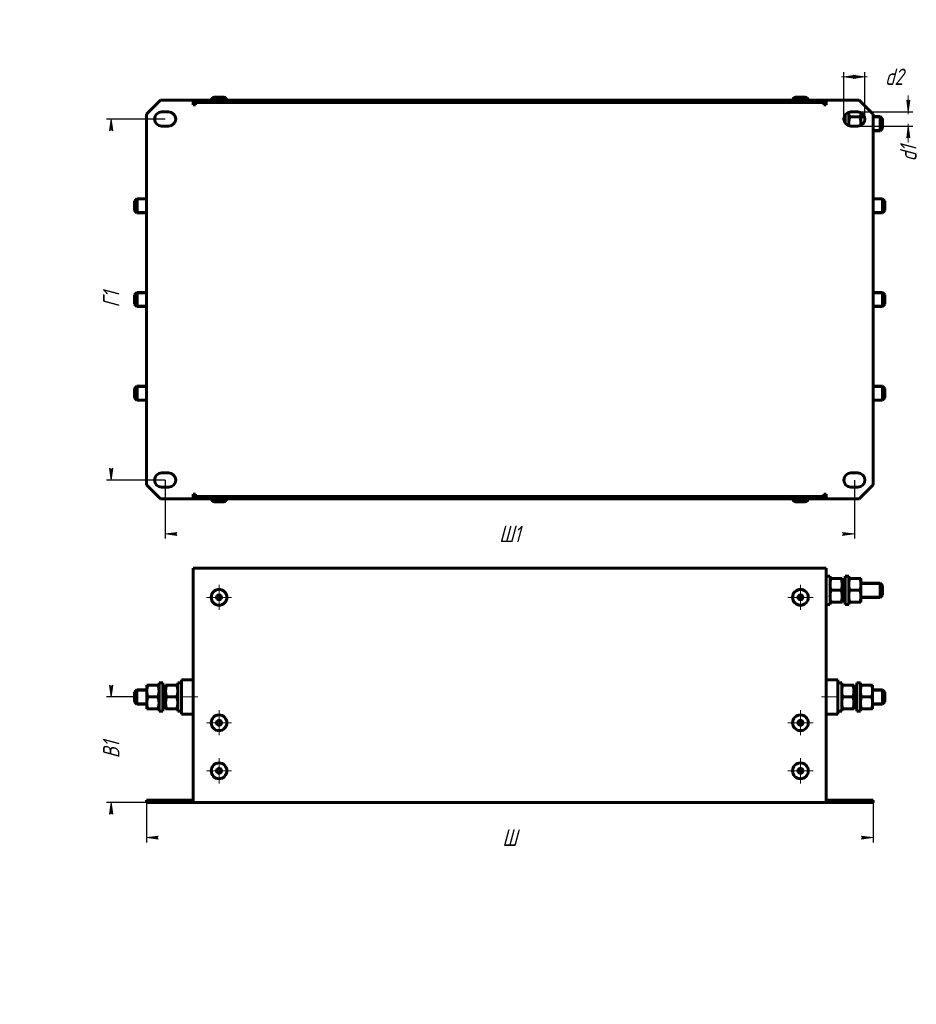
# Model space of a CAD drawing. Header units: millimetres. Extents: x 0 to 594, y 0 to 420.
# Tile 1 of 2: x 0 to 382, y 0 to 420. Entities that reach past the tile are written whole.
import ezdxf

# ---------------------------------------------------------------- set-up
doc = ezdxf.new("R2010")
doc.units = ezdxf.units.MM
for name, pattern in [('K5LT_AXLED', [12, 7.5, -1.5, 1.5, -1.5]), ('K5LT_BASIC', [0]), ('K5LT_THIN', [0])]:
    doc.linetypes.add(name, pattern=pattern)
doc.layers.add('Системный слой', color=7, linetype='Continuous')
doc.styles.add('KDIMTEXTSTYLE', font='GOST_AU.SHX', dxfattribs={"width": 0.96, "oblique": 15, "height": 5})
doc.dimstyles.new('KDIMSTYLE (1.00)', dxfattribs={"dimtxt": 5, "dimasz": 1, "dimexe": 2, "dimexo": 0, "dimgap": 1, "dimtad": 1, "dimtxsty": 'KDIMTEXTSTYLE', "dimsah": 1, "dimcen": 0, "dimdle": 1, "dimadec": 0, "dimazin": 0, "dimtfac": 0.667, "dimtmove": 0, "dimatfit": 3, "dimfxl": 1, "dimtvp": 1, "dimtolj": 1, "dimtzin": 0, "dimarcsym": 0})

# ---------------------------------------------------------------- blocks, each defined once
blk = doc.blocks.new('U0')
at = {"layer": 'Системный слой', "color": 150, "linetype": 'K5LT_BASIC', "lineweight": 60, "true_color": 0x0080ff}
for p, q in [((360.36, 378.64), (358.84, 378.64)), ((367.04, 378.64), (364.04, 378.64))]:
    blk.add_line(p, q, dxfattribs=at)
blk = doc.blocks.new('U1')
at = {"layer": 'Системный слой', "color": 150, "linetype": 'K5LT_BASIC', "lineweight": 60, "true_color": 0x0080ff}
for p, q in [((367.04, 375.64), (367.04, 378.64)), ((367.04, 372.64), (367.04, 375.64))]:
    blk.add_line(p, q, dxfattribs=at)
blk = doc.blocks.new('U2')
at = {"layer": 'Системный слой', "color": 150, "linetype": 'K5LT_BASIC', "lineweight": 60, "true_color": 0x0080ff}
for p, q in [((368.04, 375.64), (368.04, 377.64)), ((368.04, 373.64), (368.04, 375.64))]:
    blk.add_line(p, q, dxfattribs=at)
blk = doc.blocks.new('U3')
at = {"layer": 'Системный слой', "color": 7, "linetype": 'K5LT_THIN', "lineweight": 18}
for p, q in [((360.5, 378.1), (358.84, 378.1)), ((367.04, 378.1), (364.04, 378.1))]:
    blk.add_line(p, q, dxfattribs=at)
blk = doc.blocks.new('U4')
at = {"layer": 'Системный слой', "color": 150, "linetype": 'K5LT_BASIC', "lineweight": 60, "true_color": 0x0080ff}
for p, q in [((353.64, 375.64), (353.64, 375.34)), ((353.64, 375.34), (353.66, 375.05)), ((353.66, 375.05), (353.68, 374.76))]:
    blk.add_line(p, q, dxfattribs=at)
blk = doc.blocks.new('U5')
at = {"layer": 'Системный слой', "color": 150, "linetype": 'K5LT_BASIC', "lineweight": 60, "true_color": 0x0080ff}
for p, q in [((353.67, 380.34), (353.64, 380.15)), ((353.64, 380.15), (353.64, 379.97)), ((353.71, 380.52), (353.67, 380.34))]:
    blk.add_line(p, q, dxfattribs=at)
blk = doc.blocks.new('U6')
at = {"layer": 'Системный слой', "color": 150, "linetype": 'K5LT_BASIC', "lineweight": 60, "true_color": 0x0080ff}
for p, q in [((354.08, 378.52), (353.85, 377.58)), ((353.69, 376.61), (353.64, 375.64)), ((353.85, 377.58), (353.69, 376.61))]:
    blk.add_line(p, q, dxfattribs=at)
blk = doc.blocks.new('U7')
at = {"layer": 'Системный слой', "color": 150, "linetype": 'K5LT_BASIC', "lineweight": 60, "true_color": 0x0080ff}
for p, q in [((358.81, 374.92), (358.82, 375.16)), ((358.82, 375.16), (358.83, 375.4)), ((358.83, 375.4), (358.84, 375.64))]:
    blk.add_line(p, q, dxfattribs=at)
blk = doc.blocks.new('U8')
at = {"layer": 'Системный слой', "color": 150, "linetype": 'K5LT_BASIC', "lineweight": 60, "true_color": 0x0080ff}
for p, q in [((358.82, 380.23), (358.8, 380.36)), ((358.83, 380.1), (358.82, 380.23)), ((358.84, 379.97), (358.83, 380.1))]:
    blk.add_line(p, q, dxfattribs=at)
blk = doc.blocks.new('U9')
at = {"layer": 'Системный слой', "color": 150, "linetype": 'K5LT_BASIC', "lineweight": 60, "true_color": 0x0080ff}
for p, q in [((50.04, 343.64), (50.04, 340.64)), ((50.04, 340.64), (50.04, 337.64))]:
    blk.add_line(p, q, dxfattribs=at)
blk = doc.blocks.new('U10')
at = {"layer": 'Системный слой', "color": 150, "linetype": 'K5LT_BASIC', "lineweight": 60, "true_color": 0x0080ff}
for p, q in [((49.04, 342.64), (49.04, 340.64)), ((49.04, 340.64), (49.04, 338.64))]:
    blk.add_line(p, q, dxfattribs=at)
blk = doc.blocks.new('U11')
at = {"layer": 'Системный слой', "color": 150, "linetype": 'K5LT_BASIC', "lineweight": 60, "true_color": 0x0080ff}
for p, q in [((368.04, 260.64), (368.04, 263.64)), ((368.04, 257.64), (368.04, 260.64))]:
    blk.add_line(p, q, dxfattribs=at)
blk = doc.blocks.new('U12')
at = {"layer": 'Системный слой', "color": 150, "linetype": 'K5LT_BASIC', "lineweight": 60, "true_color": 0x0080ff}
for p, q in [((369.04, 260.64), (369.04, 262.64)), ((369.04, 258.64), (369.04, 260.64))]:
    blk.add_line(p, q, dxfattribs=at)
blk = doc.blocks.new('U13')
at = {"layer": 'Системный слой', "color": 150, "linetype": 'K5LT_BASIC', "lineweight": 60, "true_color": 0x0080ff}
for p, q in [((50.04, 263.64), (50.04, 260.64)), ((50.04, 260.64), (50.04, 257.64))]:
    blk.add_line(p, q, dxfattribs=at)
blk = doc.blocks.new('U14')
at = {"layer": 'Системный слой', "color": 150, "linetype": 'K5LT_BASIC', "lineweight": 60, "true_color": 0x0080ff}
for p, q in [((49.04, 262.64), (49.04, 260.64)), ((49.04, 260.64), (49.04, 258.64))]:
    blk.add_line(p, q, dxfattribs=at)
blk = doc.blocks.new('U15')
at = {"layer": 'Системный слой', "color": 150, "linetype": 'K5LT_BASIC', "lineweight": 60, "true_color": 0x0080ff}
for p, q in [((368.04, 300.64), (368.04, 303.64)), ((368.04, 297.64), (368.04, 300.64))]:
    blk.add_line(p, q, dxfattribs=at)
blk = doc.blocks.new('U16')
at = {"layer": 'Системный слой', "color": 150, "linetype": 'K5LT_BASIC', "lineweight": 60, "true_color": 0x0080ff}
for p, q in [((369.04, 300.64), (369.04, 302.64)), ((369.04, 298.64), (369.04, 300.64))]:
    blk.add_line(p, q, dxfattribs=at)
blk = doc.blocks.new('U17')
at = {"layer": 'Системный слой', "color": 150, "linetype": 'K5LT_BASIC', "lineweight": 60, "true_color": 0x0080ff}
for p, q in [((368.04, 340.64), (368.04, 343.64)), ((368.04, 337.64), (368.04, 340.64))]:
    blk.add_line(p, q, dxfattribs=at)
blk = doc.blocks.new('U18')
at = {"layer": 'Системный слой', "color": 150, "linetype": 'K5LT_BASIC', "lineweight": 60, "true_color": 0x0080ff}
for p, q in [((369.04, 340.64), (369.04, 342.64)), ((369.04, 338.64), (369.04, 340.64))]:
    blk.add_line(p, q, dxfattribs=at)
blk = doc.blocks.new('U19')
at = {"layer": 'Системный слой', "color": 150, "linetype": 'K5LT_BASIC', "lineweight": 60, "true_color": 0x0080ff}
for p, q in [((50.04, 303.64), (50.04, 300.64)), ((50.04, 300.64), (50.04, 297.64))]:
    blk.add_line(p, q, dxfattribs=at)
blk = doc.blocks.new('U20')
at = {"layer": 'Системный слой', "color": 150, "linetype": 'K5LT_BASIC', "lineweight": 60, "true_color": 0x0080ff}
for p, q in [((49.04, 302.64), (49.04, 300.64)), ((49.04, 300.64), (49.04, 298.64))]:
    blk.add_line(p, q, dxfattribs=at)
blk = doc.blocks.new('KDIMARROW_01')
at = {"layer": 'Системный слой'}
blk.add_hatch(color=0, dxfattribs=at).paths.add_polyline_path([(0, 0), (-5, 0.66), (-4.5, 0), (-5, -0.66)])
at = {"layer": 'Системный слой', "color": 0, "linetype": 'K5LT_THIN', "lineweight": 18}
for p, q in [((-4.5, 0), (-5, 0.66)), ((-5, 0.66), (0, 0)), ((0, 0), (-5, -0.66)), ((-5, -0.66), (-4.5, 0)), ((0, 0), (-1, 0))]:
    blk.add_line(p, q, dxfattribs=at)
blk = doc.blocks.new('KDIMARROW_02')
at = {"layer": 'Системный слой'}
blk.add_hatch(color=0, dxfattribs=at).paths.add_polyline_path([(4.5, 0), (5, 0.66), (0, 0), (5, -0.66)])
at = {"layer": 'Системный слой', "color": 0, "linetype": 'K5LT_THIN', "lineweight": 18}
for p, q in [((0, 0), (-1, 0)), ((5, 0.66), (0, 0)), ((0, 0), (5, -0.66)), ((0, 0), (7, 0)), ((4.5, 0), (5, 0.66)), ((5, -0.66), (4.5, 0))]:
    blk.add_line(p, q, dxfattribs=at)
blk = doc.blocks.new('U21')
at = {"layer": 'Системный слой', "color": 150, "linetype": 'K5LT_BASIC', "lineweight": 60, "true_color": 0x0080ff}
for p, q in [((69.04, 131.09), (69.04, 138.39)), ((69.04, 123.79), (69.04, 131.09))]:
    blk.add_line(p, q, dxfattribs=at)
blk = doc.blocks.new('U22')
at = {"layer": 'Системный слой', "color": 150, "linetype": 'K5LT_BASIC', "lineweight": 60, "true_color": 0x0080ff}
for p, q in [((350.64, 131.09), (350.64, 137.09)), ((350.64, 125.09), (350.64, 131.09))]:
    blk.add_line(p, q, dxfattribs=at)
blk = doc.blocks.new('U23')
at = {"layer": 'Системный слой', "color": 150, "linetype": 'K5LT_BASIC', "lineweight": 60, "true_color": 0x0080ff}
for p, q in [((353.64, 176.59), (353.64, 182.59)), ((353.64, 170.59), (353.64, 176.59))]:
    blk.add_line(p, q, dxfattribs=at)
blk = doc.blocks.new('U24')
at = {"layer": 'Системный слой', "color": 150, "linetype": 'K5LT_BASIC', "lineweight": 60, "true_color": 0x0080ff}
for p, q in [((352.04, 176.59), (352.04, 182.59)), ((352.04, 170.59), (352.04, 176.59))]:
    blk.add_line(p, q, dxfattribs=at)
blk = doc.blocks.new('U25')
at = {"layer": 'Системный слой', "color": 150, "linetype": 'K5LT_BASIC', "lineweight": 60, "true_color": 0x0080ff}
for p, q in [((345.64, 176.59), (345.64, 182.59)), ((345.64, 170.59), (345.64, 176.59))]:
    blk.add_line(p, q, dxfattribs=at)
blk = doc.blocks.new('U26')
at = {"layer": 'Системный слой', "color": 30, "linetype": 'K5LT_AXLED', "lineweight": 18, "true_color": 0xff8000}
for q in [(85.04, 104.94), (79.69, 99.59), (90.39, 99.59), (85.04, 94.24)]:
    blk.add_line((85.04, 99.59), q, dxfattribs=at)
blk = doc.blocks.new('U27')
at = {"layer": 'Системный слой', "color": 30, "linetype": 'K5LT_AXLED', "lineweight": 18, "true_color": 0xff8000}
for q in [(85.04, 125.44), (79.69, 120.09), (90.39, 120.09), (85.04, 114.74)]:
    blk.add_line((85.04, 120.09), q, dxfattribs=at)
blk = doc.blocks.new('U28')
at = {"layer": 'Системный слой', "color": 30, "linetype": 'K5LT_AXLED', "lineweight": 18, "true_color": 0xff8000}
for q in [(85.04, 178.94), (79.69, 173.59), (90.39, 173.59), (85.04, 168.24)]:
    blk.add_line((85.04, 173.59), q, dxfattribs=at)
blk = doc.blocks.new('U29')
at = {"layer": 'Системный слой', "color": 30, "linetype": 'K5LT_AXLED', "lineweight": 18, "true_color": 0xff8000}
for q in [(333.04, 104.94), (327.69, 99.59), (338.39, 99.59), (333.04, 94.24)]:
    blk.add_line((333.04, 99.59), q, dxfattribs=at)
blk = doc.blocks.new('U30')
at = {"layer": 'Системный слой', "color": 30, "linetype": 'K5LT_AXLED', "lineweight": 18, "true_color": 0xff8000}
for q in [(333.04, 125.44), (327.69, 120.09), (338.39, 120.09), (333.04, 114.74)]:
    blk.add_line((333.04, 120.09), q, dxfattribs=at)
blk = doc.blocks.new('U31')
at = {"layer": 'Системный слой', "color": 30, "linetype": 'K5LT_AXLED', "lineweight": 18, "true_color": 0xff8000}
for q in [(333.04, 178.94), (327.69, 173.59), (338.39, 173.59), (333.04, 168.24)]:
    blk.add_line((333.04, 173.59), q, dxfattribs=at)

msp = doc.modelspace()

# ---------------------------------------------------------------- linework, layer by layer
at = {"layer": 'Системный слой', "color": 150, "linetype": 'K5LT_BASIC', "lineweight": 60, "true_color": 0x0080ff}
for p, q in [((87.086, 386.938), (82.986, 386.938)), ((335.086, 386.938), (330.986, 386.938)), ((60.036, 385.638), (54.036, 379.638)), ((74.036, 385.638), (60.036, 385.638)), ((74.036, 385.638), (344.036, 385.638)), ((74.036, 384.638), (74.036, 385.638)), ((74.036, 383.638), (74.036, 385.638)), ((74.036, 384.638), (344.036, 384.638)), ((75.036, 383.638), (74.036, 383.638)), ((75.036, 384.638), (75.036, 383.637)), ((75.036, 383.638), (75.036, 383.637)), ((343.036, 383.637), (343.036, 384.638)), ((344.036, 383.638), (343.036, 383.638)), ((343.036, 383.637), (343.036, 383.638)), ((344.036, 384.638), (344.036, 385.638)), ((344.036, 385.638), (344.036, 383.638)), ((358.036, 385.638), (344.036, 385.638)), ((364.036, 379.638), (358.036, 385.638)), ((54.036, 379.638), (54.036, 221.638)), ((63.536, 380.638), (60.536, 380.638)), ((352.036, 375.979), (352.036, 379.296)), ((353.636, 374.776), (353.636, 380.499)), ((358.389, 378.524), (354.082, 378.524)), ((357.536, 380.638), (354.536, 380.638)), ((358.836, 380.341), (358.836, 379.968)), ((358.836, 379.968), (358.836, 375.638)), ((364.036, 221.638), (364.036, 379.638)), ((367.036, 378.638), (368.036, 377.638)), ((60.536, 374.638), (63.536, 374.638)), ((354.536, 374.638), (357.536, 374.638)), ((358.836, 375.638), (358.836, 374.934)), ((367.036, 372.638), (364.036, 372.638)), ((367.036, 372.638), (368.036, 373.638)), ((50.036, 343.638), (49.036, 342.638)), ((50.036, 343.638), (54.036, 343.638)), ((368.036, 343.638), (364.036, 343.638)), ((368.036, 343.638), (369.036, 342.638)), ((50.036, 337.638), (49.036, 338.638)), ((50.036, 337.638), (54.036, 337.638)), ((368.036, 337.638), (364.036, 337.638)), ((368.036, 337.638), (369.036, 338.638)), ((50.036, 303.638), (49.036, 302.638)), ((50.036, 303.638), (54.036, 303.638)), ((368.036, 303.638), (364.036, 303.638)), ((368.036, 303.638), (369.036, 302.638)), ((50.036, 297.638), (49.036, 298.638)), ((368.036, 297.638), (369.036, 298.638)), ((50.036, 297.638), (54.036, 297.638)), ((368.036, 297.638), (364.036, 297.638)), ((50.036, 263.638), (49.036, 262.638)), ((50.036, 263.638), (54.036, 263.638)), ((368.036, 263.638), (364.036, 263.638)), ((368.036, 263.638), (369.036, 262.638)), ((50.036, 257.638), (49.036, 258.638)), ((50.036, 257.638), (54.036, 257.638)), ((368.036, 257.638), (364.036, 257.638)), ((368.036, 257.638), (369.036, 258.638)), ((63.536, 226.638), (60.536, 226.638)), ((357.536, 226.638), (354.536, 226.638)), ((54.036, 221.638), (60.036, 215.638)), ((60.536, 220.638), (63.536, 220.638)), ((354.536, 220.638), (357.536, 220.638)), ((358.036, 215.638), (364.036, 221.638)), ((60.036, 215.638), (74.036, 215.638)), ((74.036, 217.638), (75.036, 217.638)), ((74.036, 215.638), (74.036, 217.638)), ((344.036, 216.638), (74.036, 216.638)), ((74.036, 216.638), (74.036, 215.638)), ((344.036, 215.638), (74.036, 215.638)), ((75.036, 217.638), (75.036, 216.638)), ((75.036, 217.638), (75.036, 217.638)), ((82.986, 214.338), (87.086, 214.338)), ((330.986, 214.338), (335.086, 214.338)), ((343.036, 217.638), (344.036, 217.638)), ((343.036, 217.638), (343.036, 217.638)), ((343.036, 216.638), (343.036, 217.638)), ((344.036, 217.638), (344.036, 215.638)), ((344.036, 216.638), (344.036, 215.638)), ((344.036, 215.638), (358.036, 215.638)), ((74.036, 186.091), (74.036, 185.091)), ((74.036, 186.091), (344.036, 186.091)), ((74.036, 185.091), (74.036, 86.091)), ((344.036, 185.091), (344.036, 186.091)), ((344.036, 86.091), (344.036, 185.091)), ((345.636, 182.591), (344.036, 182.591)), ((345.636, 181.591), (346.082, 181.591)), ((350.389, 181.591), (346.082, 181.591)), ((350.389, 181.591), (350.836, 181.591)), ((350.836, 181.591), (350.836, 179.091)), ((352.036, 181.241), (350.836, 181.241)), ((353.636, 182.591), (352.036, 182.591)), ((353.636, 181.591), (354.082, 181.591)), ((358.389, 181.591), (354.082, 181.591)), ((358.389, 181.591), (358.836, 181.591)), ((358.836, 181.591), (358.836, 179.091)), ((350.389, 176.591), (346.082, 176.591)), ((350.836, 179.091), (350.836, 174.091)), ((350.836, 176.82), (352.036, 177.257)), ((358.389, 176.591), (354.082, 176.591)), ((367.036, 179.591), (358.836, 179.591)), ((358.836, 179.091), (358.836, 174.091)), ((367.036, 173.591), (367.036, 179.591)), ((367.036, 179.591), (368.036, 178.591)), ((368.036, 174.591), (368.036, 178.591)), ((350.836, 175.926), (352.036, 176.363)), ((350.836, 174.091), (350.836, 171.591)), ((358.836, 174.091), (358.836, 171.591)), ((367.036, 173.591), (358.836, 173.591)), ((367.036, 173.591), (368.036, 174.591)), ((345.636, 170.591), (344.036, 170.591)), ((346.082, 171.591), (345.636, 171.591)), ((350.389, 171.591), (346.082, 171.591)), ((350.836, 171.591), (350.389, 171.591)), ((352.036, 171.941), (350.836, 171.941)), ((353.636, 170.591), (352.036, 170.591)), ((354.082, 171.591), (353.636, 171.591)), ((358.389, 171.591), (354.082, 171.591)), ((358.836, 171.591), (358.389, 171.591)), ((54.236, 136.091), (54.682, 136.091)), ((54.236, 136.091), (54.236, 133.591)), ((58.989, 136.091), (54.682, 136.091)), ((58.989, 136.091), (59.436, 136.091)), ((59.436, 137.091), (59.436, 125.091)), ((59.436, 137.091), (61.036, 137.091)), ((61.036, 137.091), (61.036, 125.091)), ((61.036, 135.741), (62.236, 135.741)), ((62.236, 136.091), (62.682, 136.091)), ((62.236, 136.091), (62.236, 133.591)), ((66.989, 136.091), (62.682, 136.091)), ((66.989, 136.091), (67.436, 136.091)), ((67.436, 137.091), (67.436, 125.091)), ((67.436, 137.091), (69.036, 137.091)), ((74.036, 138.391), (69.036, 138.391)), ((344.036, 138.391), (349.036, 138.391)), ((349.036, 138.391), (349.036, 123.791)), ((350.636, 137.091), (349.036, 137.091)), ((350.636, 136.091), (351.082, 136.091)), ((351.082, 136.091), (355.389, 136.091)), ((355.389, 136.091), (355.836, 136.091)), ((355.836, 133.591), (355.836, 136.091)), ((357.036, 135.741), (355.836, 135.741)), ((357.036, 137.091), (357.036, 125.091)), ((357.036, 137.091), (358.636, 137.091)), ((358.636, 137.091), (358.636, 125.091)), ((358.636, 136.091), (359.082, 136.091)), ((359.082, 136.091), (363.389, 136.091)), ((363.389, 136.091), (363.836, 136.091)), ((363.836, 133.591), (363.836, 136.091)), ((50.036, 134.091), (49.036, 133.091)), ((49.036, 133.091), (49.036, 129.091)), ((50.036, 134.091), (54.236, 134.091)), ((50.036, 134.091), (50.036, 128.091)), ((54.236, 133.591), (54.236, 128.591)), ((58.989, 131.091), (54.682, 131.091)), ((62.236, 133.591), (62.236, 128.591)), ((66.989, 131.091), (62.682, 131.091)), ((351.082, 131.091), (355.389, 131.091)), ((355.836, 128.591), (355.836, 133.591)), ((355.836, 131.32), (357.036, 131.757)), ((355.836, 130.426), (357.036, 130.863)), ((359.082, 131.091), (363.389, 131.091)), ((368.036, 134.091), (363.836, 134.091)), ((363.836, 128.591), (363.836, 133.591)), ((368.036, 128.091), (368.036, 134.091)), ((368.036, 134.091), (369.036, 133.091)), ((369.036, 129.091), (369.036, 133.091)), ((50.036, 128.091), (49.036, 129.091)), ((50.036, 128.091), (54.236, 128.091)), ((54.236, 128.591), (54.236, 126.091)), ((54.682, 126.091), (54.236, 126.091)), ((58.989, 126.091), (54.682, 126.091)), ((59.436, 126.091), (58.989, 126.091)), ((61.036, 126.441), (62.236, 126.441)), ((62.236, 128.591), (62.236, 126.091)), ((62.682, 126.091), (62.236, 126.091)), ((66.989, 126.091), (62.682, 126.091)), ((67.436, 126.091), (66.989, 126.091)), ((351.082, 126.091), (350.636, 126.091)), ((351.082, 126.091), (355.389, 126.091)), ((355.836, 126.091), (355.389, 126.091)), ((355.836, 126.091), (355.836, 128.591)), ((357.036, 126.441), (355.836, 126.441)), ((359.082, 126.091), (358.636, 126.091)), ((359.082, 126.091), (363.389, 126.091)), ((363.836, 126.091), (363.389, 126.091)), ((363.836, 126.091), (363.836, 128.591)), ((368.036, 128.091), (363.836, 128.091)), ((368.036, 128.091), (369.036, 129.091)), ((59.436, 125.091), (61.036, 125.091)), ((67.436, 125.091), (69.036, 125.091)), ((74.036, 123.791), (69.036, 123.791)), ((344.036, 123.791), (349.036, 123.791)), ((350.636, 125.091), (349.036, 125.091)), ((357.036, 125.091), (358.636, 125.091)), ((60.036, 87.091), (54.036, 87.091)), ((54.036, 87.091), (54.036, 86.091)), ((60.036, 86.091), (54.036, 86.091)), ((60.036, 87.091), (60.036, 86.091)), ((74.036, 87.091), (60.036, 87.091)), ((74.036, 86.091), (60.036, 86.091)), ((74.036, 87.091), (74.036, 86.091)), ((74.036, 86.091), (344.036, 86.091)), ((358.036, 87.091), (344.036, 87.091)), ((344.036, 87.091), (344.036, 86.091)), ((358.036, 86.091), (344.036, 86.091)), ((358.036, 87.091), (358.036, 86.091)), ((364.036, 87.091), (358.036, 87.091)), ((364.036, 86.091), (358.036, 86.091)), ((364.036, 87.091), (364.036, 86.091))]:
    msp.add_line(p, q, dxfattribs=at)
at = {"layer": 'Системный слой', "color": 7, "linetype": 'K5LT_THIN', "lineweight": 18}
for p, q in [((367.577, 378.096), (367.036, 378.096)), ((367.036, 373.179), (364.036, 373.179)), ((367.577, 373.179), (367.036, 373.179)), ((49.494, 343.096), (50.036, 343.096)), ((50.036, 343.096), (54.036, 343.096)), ((368.036, 343.096), (364.036, 343.096)), ((368.577, 343.096), (368.036, 343.096)), ((49.494, 338.179), (50.036, 338.179)), ((50.036, 338.179), (54.036, 338.179)), ((368.036, 338.179), (364.036, 338.179)), ((368.577, 338.179), (368.036, 338.179)), ((49.494, 303.096), (50.036, 303.096)), ((50.036, 303.096), (54.036, 303.096)), ((368.036, 303.096), (364.036, 303.096)), ((368.577, 303.096), (368.036, 303.096)), ((49.494, 298.179), (50.036, 298.179)), ((50.036, 298.179), (54.036, 298.179)), ((368.036, 298.179), (364.036, 298.179)), ((368.577, 298.179), (368.036, 298.179)), ((49.494, 263.096), (50.036, 263.096)), ((50.036, 263.096), (54.036, 263.096)), ((368.036, 263.096), (364.036, 263.096)), ((368.577, 263.096), (368.036, 263.096)), ((49.494, 258.179), (50.036, 258.179)), ((50.036, 258.179), (54.036, 258.179)), ((368.036, 258.179), (364.036, 258.179)), ((368.577, 258.179), (368.036, 258.179)), ((367.036, 179.05), (358.836, 179.05)), ((367.577, 179.05), (367.036, 179.05)), ((367.036, 174.132), (358.836, 174.132)), ((367.577, 174.132), (367.036, 174.132)), ((49.494, 133.55), (50.036, 133.55)), ((50.036, 133.55), (54.236, 133.55)), ((368.036, 133.55), (363.836, 133.55)), ((368.577, 133.55), (368.036, 133.55)), ((49.494, 128.632), (50.036, 128.632)), ((50.036, 128.632), (54.236, 128.632)), ((368.036, 128.632), (363.836, 128.632)), ((368.577, 128.632), (368.036, 128.632))]:
    msp.add_line(p, q, dxfattribs=at)
at = {"layer": 'Системный слой', "color": 30, "linetype": 'K5LT_AXLED', "lineweight": 18, "true_color": 0xff8000}
for p, q in [((76.036, 131.091), (67.036, 131.091)), ((342.036, 131.091), (351.036, 131.091))]:
    msp.add_line(p, q, dxfattribs=at)
at = {"layer": 'Системный слой', "color": 150, "linetype": 'K5LT_BASIC', "lineweight": 60, "true_color": 0x0080ff}
for centre, radius in [((85.036, 173.591), 3.35), ((333.036, 173.591), 3.35), ((85.036, 173.591), 1.05), ((333.036, 173.591), 1.05), ((85.036, 120.091), 3.35), ((333.036, 120.091), 3.35), ((85.036, 120.091), 1.05), ((333.036, 120.091), 1.05), ((85.036, 99.591), 3.35), ((333.036, 99.591), 3.35), ((85.036, 99.591), 1.05), ((333.036, 99.591), 1.05)]:
    msp.add_circle(centre, radius, dxfattribs=at)
for centre, radius, start, end in [((82.986, 385.638), 1.3, 90, 180), ((87.086, 385.638), 1.3, 0, 90), ((330.986, 385.638), 1.3, 90, 180), ((335.086, 385.638), 1.3, 0, 90), ((75.036, 383.637), 1, 90.01146, 179.98854), ((343.035, 383.637), 1, 0.01146, 89.98854), ((60.536, 377.638), 3, 90, 270), ((63.536, 377.638), 3, 270, 90), ((354.536, 377.638), 3, 90, 270), ((357.536, 377.638), 3, 270, 90), ((60.536, 223.638), 3, 90, 270), ((63.536, 223.638), 3, 270, 90), ((354.536, 223.638), 3, 90, 270), ((357.536, 223.638), 3, 270, 90), ((75.036, 217.638), 1, 180.01146, 269.98854), ((82.986, 215.638), 1.3, 180, 270), ((87.086, 215.638), 1.3, 270, 0), ((330.986, 215.638), 1.3, 180, 270), ((335.086, 215.638), 1.3, 270, 0), ((343.035, 217.638), 0.0002, 270, 0), ((343.035, 217.638), 1, 270.01146, 359.98854)]:
    msp.add_arc(centre, radius, start, end, dxfattribs=at)
for points, knots in [([(353.636, 379.968), (353.636, 379.879), (353.646, 379.708), (353.693, 379.448), (353.758, 379.222), (353.876, 378.91), (353.987, 378.689), (354.082, 378.524)], [0, 0, 0, 0, 1.4474022, 2.7997206, 4.2800738, 5.188369, 8, 8, 8, 8]), ([(358.389, 378.524), (358.449, 378.627), (358.537, 378.793), (358.641, 379.027), (358.712, 379.219), (358.764, 379.399), (358.808, 379.601), (358.831, 379.787), (358.836, 379.922), (358.836, 379.968)], [0, 0, 0, 0, 2.192924, 3.5182583, 4.9042648, 6.1846453, 7.2478472, 9.0585836, 10, 10, 10, 10]), ([(358.836, 375.638), (358.836, 375.718), (358.833, 375.879), (358.823, 376.122), (358.806, 376.364), (358.777, 376.666), (358.729, 377.027), (358.644, 377.509), (358.532, 378.009), (358.435, 378.367), (358.389, 378.524)], [0, 0, 0, 0, 1.8184641, 3.6369281, 5.4553922, 7.2738563, 10.4656914, 13.6575265, 18.3042162, 22, 22, 22, 22]), ([(346.082, 181.591), (346.023, 181.413), (345.935, 181.125), (345.831, 180.72), (345.76, 180.388), (345.707, 180.076), (345.663, 179.726), (345.64, 179.404), (345.636, 179.171), (345.636, 179.091)], [0, 0, 0, 0, 2.192924, 3.5182583, 4.9042648, 6.1846453, 7.2478472, 9.0585836, 10, 10, 10, 10]), ([(350.836, 179.091), (350.836, 179.244), (350.825, 179.541), (350.779, 179.991), (350.713, 180.383), (350.595, 180.924), (350.484, 181.306), (350.389, 181.591)], [0, 0, 0, 0, 1.4474022, 2.7997206, 4.2800738, 5.188369, 8, 8, 8, 8]), ([(354.082, 181.591), (354.023, 181.413), (353.935, 181.125), (353.831, 180.72), (353.76, 180.388), (353.707, 180.076), (353.663, 179.726), (353.64, 179.404), (353.636, 179.171), (353.636, 179.091)], [0, 0, 0, 0, 2.192924, 3.5182583, 4.9042648, 6.1846453, 7.2478472, 9.0585836, 10, 10, 10, 10]), ([(358.836, 179.091), (358.836, 179.244), (358.825, 179.541), (358.779, 179.991), (358.713, 180.383), (358.595, 180.924), (358.484, 181.306), (358.389, 181.591)], [0, 0, 0, 0, 1.4474022, 2.7997206, 4.2800738, 5.188369, 8, 8, 8, 8]), ([(345.636, 179.091), (345.636, 178.938), (345.646, 178.642), (345.693, 178.191), (345.758, 177.799), (345.876, 177.259), (345.987, 176.877), (346.082, 176.591)], [0, 0, 0, 0, 1.4474022, 2.7997206, 4.2800738, 5.188369, 8, 8, 8, 8]), ([(346.082, 176.591), (346.023, 176.413), (345.935, 176.125), (345.831, 175.72), (345.76, 175.388), (345.707, 175.076), (345.663, 174.726), (345.64, 174.404), (345.636, 174.171), (345.636, 174.091)], [0, 0, 0, 0, 2.192924, 3.5182583, 4.9042648, 6.1846453, 7.2478472, 9.0585836, 10, 10, 10, 10]), ([(350.389, 176.591), (350.449, 176.769), (350.537, 177.057), (350.641, 177.462), (350.712, 177.794), (350.764, 178.107), (350.808, 178.456), (350.831, 178.779), (350.836, 179.011), (350.836, 179.091)], [0, 0, 0, 0, 2.192924, 3.5182583, 4.9042648, 6.1846453, 7.2478472, 9.0585836, 10, 10, 10, 10]), ([(350.836, 174.091), (350.836, 174.244), (350.825, 174.541), (350.779, 174.991), (350.713, 175.383), (350.595, 175.924), (350.484, 176.306), (350.389, 176.591)], [0, 0, 0, 0, 1.4474022, 2.7997206, 4.2800738, 5.188369, 8, 8, 8, 8]), ([(353.636, 179.091), (353.636, 178.938), (353.646, 178.642), (353.693, 178.191), (353.758, 177.799), (353.876, 177.259), (353.987, 176.877), (354.082, 176.591)], [0, 0, 0, 0, 1.4474022, 2.7997206, 4.2800738, 5.188369, 8, 8, 8, 8]), ([(354.082, 176.591), (354.023, 176.413), (353.935, 176.125), (353.831, 175.72), (353.76, 175.388), (353.707, 175.076), (353.663, 174.726), (353.64, 174.404), (353.636, 174.171), (353.636, 174.091)], [0, 0, 0, 0, 2.192924, 3.5182583, 4.9042648, 6.1846453, 7.2478472, 9.0585836, 10, 10, 10, 10]), ([(358.389, 176.591), (358.449, 176.769), (358.537, 177.057), (358.641, 177.462), (358.712, 177.794), (358.764, 178.107), (358.808, 178.456), (358.831, 178.779), (358.836, 179.011), (358.836, 179.091)], [0, 0, 0, 0, 2.192924, 3.5182583, 4.9042648, 6.1846453, 7.2478472, 9.0585836, 10, 10, 10, 10]), ([(358.836, 174.091), (358.836, 174.244), (358.825, 174.541), (358.779, 174.991), (358.713, 175.383), (358.595, 175.924), (358.484, 176.306), (358.389, 176.591)], [0, 0, 0, 0, 1.4474022, 2.7997206, 4.2800738, 5.188369, 8, 8, 8, 8]), ([(345.636, 174.091), (345.636, 173.938), (345.646, 173.642), (345.693, 173.191), (345.758, 172.799), (345.876, 172.259), (345.987, 171.877), (346.082, 171.591)], [0, 0, 0, 0, 1.4474022, 2.7997206, 4.2800738, 5.188369, 8, 8, 8, 8]), ([(350.389, 171.591), (350.449, 171.769), (350.537, 172.057), (350.641, 172.462), (350.712, 172.794), (350.764, 173.107), (350.808, 173.456), (350.831, 173.779), (350.836, 174.011), (350.836, 174.091)], [0, 0, 0, 0, 2.192924, 3.5182583, 4.9042648, 6.1846453, 7.2478472, 9.0585836, 10, 10, 10, 10]), ([(353.636, 174.091), (353.636, 173.938), (353.646, 173.642), (353.693, 173.191), (353.758, 172.799), (353.876, 172.259), (353.987, 171.877), (354.082, 171.591)], [0, 0, 0, 0, 1.4474022, 2.7997206, 4.2800738, 5.188369, 8, 8, 8, 8]), ([(358.389, 171.591), (358.449, 171.769), (358.537, 172.057), (358.641, 172.462), (358.712, 172.794), (358.764, 173.107), (358.808, 173.456), (358.831, 173.779), (358.836, 174.011), (358.836, 174.091)], [0, 0, 0, 0, 2.192924, 3.5182583, 4.9042648, 6.1846453, 7.2478472, 9.0585836, 10, 10, 10, 10]), ([(54.682, 136.091), (54.623, 135.913), (54.535, 135.625), (54.431, 135.22), (54.36, 134.888), (54.307, 134.576), (54.263, 134.226), (54.24, 133.904), (54.236, 133.671), (54.236, 133.591)], [0, 0, 0, 0, 2.192924, 3.5182583, 4.9042648, 6.1846453, 7.2478472, 9.0585836, 10, 10, 10, 10]), ([(59.436, 133.591), (59.436, 133.744), (59.425, 134.041), (59.379, 134.491), (59.313, 134.883), (59.195, 135.424), (59.084, 135.806), (58.989, 136.091)], [0, 0, 0, 0, 1.4474022, 2.7997206, 4.2800738, 5.188369, 8, 8, 8, 8]), ([(62.682, 136.091), (62.623, 135.913), (62.535, 135.625), (62.431, 135.22), (62.36, 134.888), (62.307, 134.576), (62.263, 134.226), (62.24, 133.904), (62.236, 133.671), (62.236, 133.591)], [0, 0, 0, 0, 2.192924, 3.5182583, 4.9042648, 6.1846453, 7.2478472, 9.0585836, 10, 10, 10, 10]), ([(67.436, 133.591), (67.436, 133.744), (67.425, 134.041), (67.379, 134.491), (67.313, 134.883), (67.195, 135.424), (67.084, 135.806), (66.989, 136.091)], [0, 0, 0, 0, 1.4474022, 2.7997206, 4.2800738, 5.188369, 8, 8, 8, 8]), ([(351.082, 136.091), (351.023, 135.913), (350.935, 135.625), (350.831, 135.22), (350.76, 134.888), (350.707, 134.576), (350.663, 134.226), (350.64, 133.904), (350.636, 133.671), (350.636, 133.591)], [0, 0, 0, 0, 2.192924, 3.5182583, 4.9042648, 6.1846453, 7.2478472, 9.0585836, 10, 10, 10, 10]), ([(355.836, 133.591), (355.836, 133.744), (355.825, 134.041), (355.779, 134.491), (355.713, 134.883), (355.595, 135.424), (355.484, 135.806), (355.389, 136.091)], [0, 0, 0, 0, 1.4474022, 2.7997206, 4.2800738, 5.188369, 8, 8, 8, 8]), ([(359.082, 136.091), (359.023, 135.913), (358.935, 135.625), (358.831, 135.22), (358.76, 134.888), (358.707, 134.576), (358.663, 134.226), (358.64, 133.904), (358.636, 133.671), (358.636, 133.591)], [0, 0, 0, 0, 2.192924, 3.5182583, 4.9042648, 6.1846453, 7.2478472, 9.0585836, 10, 10, 10, 10]), ([(363.836, 133.591), (363.836, 133.744), (363.825, 134.041), (363.779, 134.491), (363.713, 134.883), (363.595, 135.424), (363.484, 135.806), (363.389, 136.091)], [0, 0, 0, 0, 1.4474022, 2.7997206, 4.2800738, 5.188369, 8, 8, 8, 8]), ([(54.236, 133.591), (54.236, 133.438), (54.246, 133.142), (54.293, 132.691), (54.358, 132.299), (54.476, 131.759), (54.587, 131.377), (54.682, 131.091)], [0, 0, 0, 0, 1.4474022, 2.7997206, 4.2800738, 5.188369, 8, 8, 8, 8]), ([(54.682, 131.091), (54.623, 130.913), (54.535, 130.625), (54.431, 130.22), (54.36, 129.888), (54.307, 129.576), (54.263, 129.226), (54.24, 128.904), (54.236, 128.671), (54.236, 128.591)], [0, 0, 0, 0, 2.192924, 3.5182583, 4.9042648, 6.1846453, 7.2478472, 9.0585836, 10, 10, 10, 10]), ([(58.989, 131.091), (59.049, 131.269), (59.137, 131.557), (59.241, 131.962), (59.312, 132.294), (59.364, 132.607), (59.408, 132.956), (59.431, 133.279), (59.436, 133.511), (59.436, 133.591)], [0, 0, 0, 0, 2.192924, 3.5182583, 4.9042648, 6.1846453, 7.2478472, 9.0585836, 10, 10, 10, 10]), ([(59.436, 128.591), (59.436, 128.744), (59.425, 129.041), (59.379, 129.491), (59.313, 129.883), (59.195, 130.424), (59.084, 130.806), (58.989, 131.091)], [0, 0, 0, 0, 1.4474022, 2.7997206, 4.2800738, 5.188369, 8, 8, 8, 8]), ([(62.236, 133.591), (62.236, 133.438), (62.246, 133.142), (62.293, 132.691), (62.358, 132.299), (62.476, 131.759), (62.587, 131.377), (62.682, 131.091)], [0, 0, 0, 0, 1.4474022, 2.7997206, 4.2800738, 5.188369, 8, 8, 8, 8]), ([(62.682, 131.091), (62.623, 130.913), (62.535, 130.625), (62.431, 130.22), (62.36, 129.888), (62.307, 129.576), (62.263, 129.226), (62.24, 128.904), (62.236, 128.671), (62.236, 128.591)], [0, 0, 0, 0, 2.192924, 3.5182583, 4.9042648, 6.1846453, 7.2478472, 9.0585836, 10, 10, 10, 10]), ([(66.989, 131.091), (67.049, 131.269), (67.137, 131.557), (67.241, 131.962), (67.312, 132.294), (67.364, 132.607), (67.408, 132.956), (67.431, 133.279), (67.436, 133.511), (67.436, 133.591)], [0, 0, 0, 0, 2.192924, 3.5182583, 4.9042648, 6.1846453, 7.2478472, 9.0585836, 10, 10, 10, 10]), ([(67.436, 128.591), (67.436, 128.744), (67.425, 129.041), (67.379, 129.491), (67.313, 129.883), (67.195, 130.424), (67.084, 130.806), (66.989, 131.091)], [0, 0, 0, 0, 1.4474022, 2.7997206, 4.2800738, 5.188369, 8, 8, 8, 8]), ([(350.636, 133.591), (350.636, 133.438), (350.646, 133.142), (350.693, 132.691), (350.758, 132.299), (350.876, 131.759), (350.987, 131.377), (351.082, 131.091)], [0, 0, 0, 0, 1.4474022, 2.7997206, 4.2800738, 5.188369, 8, 8, 8, 8]), ([(351.082, 131.091), (351.023, 130.913), (350.935, 130.625), (350.831, 130.22), (350.76, 129.888), (350.707, 129.576), (350.663, 129.226), (350.64, 128.904), (350.636, 128.671), (350.636, 128.591)], [0, 0, 0, 0, 2.192924, 3.5182583, 4.9042648, 6.1846453, 7.2478472, 9.0585836, 10, 10, 10, 10]), ([(355.389, 131.091), (355.449, 131.269), (355.537, 131.557), (355.641, 131.962), (355.712, 132.294), (355.764, 132.607), (355.808, 132.956), (355.831, 133.279), (355.836, 133.511), (355.836, 133.591)], [0, 0, 0, 0, 2.192924, 3.5182583, 4.9042648, 6.1846453, 7.2478472, 9.0585836, 10, 10, 10, 10]), ([(355.836, 128.591), (355.836, 128.744), (355.825, 129.041), (355.779, 129.491), (355.713, 129.883), (355.595, 130.424), (355.484, 130.806), (355.389, 131.091)], [0, 0, 0, 0, 1.4474022, 2.7997206, 4.2800738, 5.188369, 8, 8, 8, 8]), ([(358.636, 133.591), (358.636, 133.438), (358.646, 133.142), (358.693, 132.691), (358.758, 132.299), (358.876, 131.759), (358.987, 131.377), (359.082, 131.091)], [0, 0, 0, 0, 1.4474022, 2.7997206, 4.2800738, 5.188369, 8, 8, 8, 8]), ([(359.082, 131.091), (359.023, 130.913), (358.935, 130.625), (358.831, 130.22), (358.76, 129.888), (358.707, 129.576), (358.663, 129.226), (358.64, 128.904), (358.636, 128.671), (358.636, 128.591)], [0, 0, 0, 0, 2.192924, 3.5182583, 4.9042648, 6.1846453, 7.2478472, 9.0585836, 10, 10, 10, 10]), ([(363.389, 131.091), (363.449, 131.269), (363.537, 131.557), (363.641, 131.962), (363.712, 132.294), (363.764, 132.607), (363.808, 132.956), (363.831, 133.279), (363.836, 133.511), (363.836, 133.591)], [0, 0, 0, 0, 2.192924, 3.5182583, 4.9042648, 6.1846453, 7.2478472, 9.0585836, 10, 10, 10, 10]), ([(363.836, 128.591), (363.836, 128.744), (363.825, 129.041), (363.779, 129.491), (363.713, 129.883), (363.595, 130.424), (363.484, 130.806), (363.389, 131.091)], [0, 0, 0, 0, 1.4474022, 2.7997206, 4.2800738, 5.188369, 8, 8, 8, 8]), ([(54.236, 128.591), (54.236, 128.438), (54.246, 128.142), (54.293, 127.691), (54.358, 127.299), (54.476, 126.759), (54.587, 126.377), (54.682, 126.091)], [0, 0, 0, 0, 1.4474022, 2.7997206, 4.2800738, 5.188369, 8, 8, 8, 8]), ([(58.989, 126.091), (59.049, 126.269), (59.137, 126.557), (59.241, 126.962), (59.312, 127.294), (59.364, 127.607), (59.408, 127.956), (59.431, 128.279), (59.436, 128.511), (59.436, 128.591)], [0, 0, 0, 0, 2.192924, 3.5182583, 4.9042648, 6.1846453, 7.2478472, 9.0585836, 10, 10, 10, 10]), ([(62.236, 128.591), (62.236, 128.438), (62.246, 128.142), (62.293, 127.691), (62.358, 127.299), (62.476, 126.759), (62.587, 126.377), (62.682, 126.091)], [0, 0, 0, 0, 1.4474022, 2.7997206, 4.2800738, 5.188369, 8, 8, 8, 8]), ([(66.989, 126.091), (67.049, 126.269), (67.137, 126.557), (67.241, 126.962), (67.312, 127.294), (67.364, 127.607), (67.408, 127.956), (67.431, 128.279), (67.436, 128.511), (67.436, 128.591)], [0, 0, 0, 0, 2.192924, 3.5182583, 4.9042648, 6.1846453, 7.2478472, 9.0585836, 10, 10, 10, 10]), ([(350.636, 128.591), (350.636, 128.438), (350.646, 128.142), (350.693, 127.691), (350.758, 127.299), (350.876, 126.759), (350.987, 126.377), (351.082, 126.091)], [0, 0, 0, 0, 1.4474022, 2.7997206, 4.2800738, 5.188369, 8, 8, 8, 8]), ([(355.389, 126.091), (355.449, 126.269), (355.537, 126.557), (355.641, 126.962), (355.712, 127.294), (355.764, 127.607), (355.808, 127.956), (355.831, 128.279), (355.836, 128.511), (355.836, 128.591)], [0, 0, 0, 0, 2.192924, 3.5182583, 4.9042648, 6.1846453, 7.2478472, 9.0585836, 10, 10, 10, 10]), ([(358.636, 128.591), (358.636, 128.438), (358.646, 128.142), (358.693, 127.691), (358.758, 127.299), (358.876, 126.759), (358.987, 126.377), (359.082, 126.091)], [0, 0, 0, 0, 1.4474022, 2.7997206, 4.2800738, 5.188369, 8, 8, 8, 8]), ([(363.389, 126.091), (363.449, 126.269), (363.537, 126.557), (363.641, 126.962), (363.712, 127.294), (363.764, 127.607), (363.808, 127.956), (363.831, 128.279), (363.836, 128.511), (363.836, 128.591)], [0, 0, 0, 0, 2.192924, 3.5182583, 4.9042648, 6.1846453, 7.2478472, 9.0585836, 10, 10, 10, 10])]:
    msp.add_open_spline(points, degree=3, knots=knots, dxfattribs=at)

# ---------------------------------------------------------------- block references
at = {"layer": 'Системный слой'}
for name in ['U5', 'U6', 'U8', 'U0', 'U3', 'U1', 'U4', 'U7', 'U2', 'U10', 'U9', 'U17', 'U18', 'U20', 'U19', 'U15', 'U16', 'U14', 'U13', 'U11', 'U12', 'U25', 'U24', 'U23', 'U28', 'U31', 'U21', 'U22', 'U27', 'U30', 'U26', 'U29']:
    msp.add_blockref(name, (0, 0), dxfattribs=at)

# ---------------------------------------------------------------- dimensions: what is measured, and where the dimension line sits
at = {"layer": 'Системный слой', "color": 7}
for base, p1, p2, location, text, override in [((351.536, 395.638), (360.536, 377.638), (351.536, 377.638), (372.977, 395.638), '\\H5.0;\\W0.965;\\Q15;\\H5.0;\\W0.965;\\Q15;\\Q15;\\H7.00;d2\\Q15;\\H5.00;', {"dimexo": 0, "dimblk1": 'KDIMARROW_02', "dimblk2": 'KDIMARROW_02', "dimse1": 0, "dimse2": 0, "dimclrt": 7, "dimtolj": 1}), ((356.036, 200.638), (62.036, 223.638), (356.036, 223.638), (209.036, 200.638), '\\H5.0;\\W0.965;\\Q15;\\H5.0;\\W0.965;\\Q15;\\Q15;\\H7.00;Ш1\\Q15;\\H5.00;', {"dimexo": 0, "dimblk1": 'KDIMARROW_01', "dimblk2": 'KDIMARROW_01', "dimse1": 0, "dimse2": 0, "dimclrt": 7, "dimtolj": 1}), ((364.036, 71.091), (54.036, 86.091), (364.036, 86.091), (209.036, 71.091), '\\H5.0;\\W0.965;\\Q15;\\H5.0;\\W0.965;\\Q15;\\Q15;\\H7.00;Ш\\Q15;\\H10.00;', {"dimexo": 0, "dimblk1": 'KDIMARROW_01', "dimblk2": 'KDIMARROW_01', "dimse1": 0, "dimse2": 0, "dimclrt": 7, "dimtolj": 1})]:
    msp.add_linear_dim(base=base, p1=p1, p2=p2, location=location, text=text, dimstyle='KDIMSTYLE (1.00)', override=override, dxfattribs=at).render()
for base, p1, p2, location, text, override in [((379.036, 380.638), (357.536, 374.638), (357.536, 380.638), (379.036, 362.937), '\\H5.0;\\W0.965;\\Q15;\\H5.0;\\W0.965;\\Q15;\\Q15;\\H7.00;d1\\Q15;\\H5.00;', {"dimexo": 0, "dimblk1": 'KDIMARROW_02', "dimblk2": 'KDIMARROW_02', "dimse1": 0, "dimse2": 0, "dimclrt": 7, "dimtolj": 1}), ((39.036, 377.638), (62.036, 223.638), (62.036, 377.638), (39.036, 300.638), '\\H5.0;\\W0.965;\\Q15;\\H5.0;\\W0.965;\\Q15;\\Q15;\\H7.00;Г1\\Q15;\\H5.00;', {"dimexo": 0, "dimblk1": 'KDIMARROW_01', "dimblk2": 'KDIMARROW_01', "dimse1": 0, "dimse2": 0, "dimclrt": 7, "dimtolj": 1}), ((39.036, 86.091), (49.036, 131.091), (54.036, 86.091), (39.036, 108.591), '\\H5.0;\\W0.965;\\Q15;\\H5.0;\\W0.965;\\Q15;\\Q15;\\H7.00;В1\\Q15;\\H5.00;', {"dimexo": 0, "dimblk1": 'KDIMARROW_01', "dimblk2": 'KDIMARROW_01', "dimse1": 0, "dimse2": 0, "dimclrt": 7, "dimtolj": 1})]:
    msp.add_linear_dim(base=base, p1=p1, p2=p2, angle=90, location=location, text=text, dimstyle='KDIMSTYLE (1.00)', override=override, dxfattribs=at).render()

doc.saveas('drawing.dxf')
